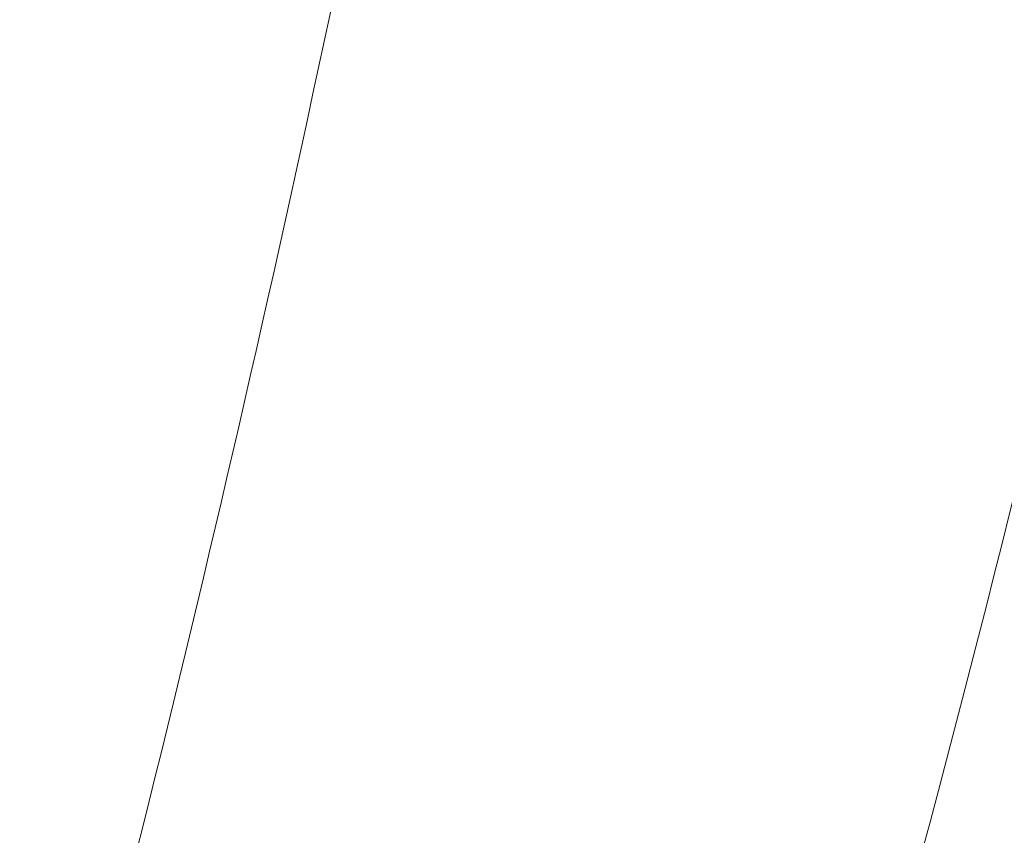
# Model space of a CAD drawing. Header units: inches. Extents: x -757 to 108, y -33 to 183.
# Tile 139 of 156: x -460.5739 to -460.5405, y 161.4343 to 161.462. Entities that reach past the tile are written whole.
import ezdxf

# ---------------------------------------------------------------- set-up
doc = ezdxf.new("R2010")
doc.units = ezdxf.units.IN
doc.header["$MEASUREMENT"] = 0
doc.layers.add('M-EQPM', color=90, linetype='Continuous', lineweight=9)

# ---------------------------------------------------------------- blocks, each defined once
blk = doc.blocks.new('Roof Vent - Roof Vent-V12-Rear')
at = {"layer": 'M-EQPM'}
for points, knots in [([(-460.631473, 162.076421), (-460.625478, 162.076182), (-460.613382, 162.071924), (-460.595387, 162.054734), (-460.576963, 162.025115), (-460.559524, 161.985873), (-460.543964, 161.936896), (-460.530744, 161.88071), (-460.520925, 161.817971), (-460.514074, 161.745888), (-460.512691, 161.679607), (-460.514577, 161.622376), (-460.518673, 161.567201), (-460.527707, 161.498828), (-460.543766, 161.427782), (-460.563513, 161.368079), (-460.593825, 161.307774), (-460.616484, 161.289632), (-460.631473, 161.289019)], [0, 0, 0, 0, 0.055556, 0.111111, 0.166667, 0.222222, 0.277778, 0.333333, 0.388889, 0.444444, 0.513889, 0.548611, 0.583333, 0.652778, 0.722222, 0.791667, 0.861111, 1, 1, 1, 1]), ([(-460.585505, 161.381072), (-460.580366, 161.39578), (-460.57065, 161.428481), (-460.55823, 161.484747), (-460.549018, 161.547435), (-460.542587, 161.619462), (-460.541278, 161.685723), (-460.543046, 161.742945), (-460.546893, 161.798136), (-460.555384, 161.866579), (-460.569412, 161.93284), (-460.580276, 161.969315), (-460.585414, 161.984063)], [0.2222222, 0.2222222, 0.2222222, 0.2222222, 0.2777778, 0.3333333, 0.3888889, 0.4444444, 0.5138889, 0.5486111, 0.5833333, 0.6527778, 0.7222222, 0.7777778, 0.7777778, 0.7777778, 0.7777778])]:
    blk.add_open_spline(points, degree=3, knots=knots, dxfattribs=at)

msp = doc.modelspace()

# ---------------------------------------------------------------- block references
at = {"layer": 'M-EQPM'}
msp.add_blockref('Roof Vent - Roof Vent-V12-Rear', (0, 0), dxfattribs=at)

doc.saveas('drawing.dxf')
